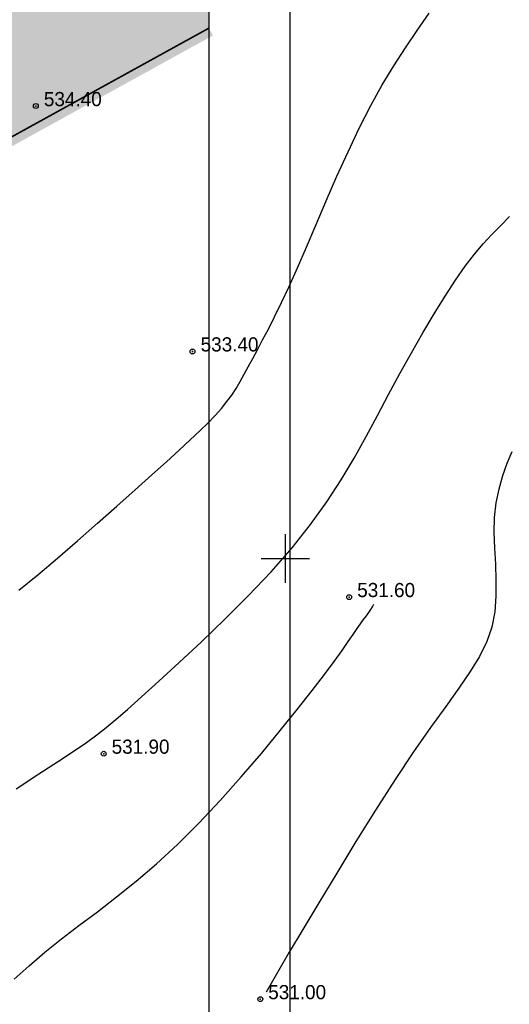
# Model space of a CAD drawing. Extents: x 10527 to 38813, y 13847 to 37526.
# Tile 76 of 256: x 35869 to 35899, y 35785 to 35846. Entities that reach past the tile are written whole.
import ezdxf

# ---------------------------------------------------------------- set-up
doc = ezdxf.new("R2010")
doc.units = 0
doc.header["$LTSCALE"] = 0.5
doc.header["$MEASUREMENT"] = 0
doc.header["$PDMODE"] = 32
doc.header["$PDSIZE"] = 0.3
doc.linetypes.add('CONTI', pattern=[0])
doc.linetypes.add('GOST2.303 6', pattern=[12, 8, -1.5, 1, -1.5])
for name, color, linetype in [('(004) Точки рельефа', 7, 'Continuous'), ('(007) Здания', 7, 'Continuous'), ('GORIZDEFAULT', 32, 'CONTI'), ('PI_TTDEFAULT', 5, 'CONTI'), ('SETKR', 2, 'CONTI')]:
    doc.layers.add(name, color=color, linetype=linetype)
doc.layers.add('(032) Горизонтали утолщенные', color=32, linetype='Continuous', lineweight=30)
doc.layers.add('.', color=7, linetype='Continuous', lineweight=15)
doc.styles.add('D-431', font='txt')

# ---------------------------------------------------------------- blocks, each defined once
blk = doc.blocks.new('BL_333')
at = {"color": 0}
for p, q in [((0, -1.5), (0, 1.5)), ((-1.5, 0), (1.5, 0))]:
    blk.add_line(p, q, dxfattribs=at)

msp = doc.modelspace()

# ---------------------------------------------------------------- hatches: boundary and pattern name
at = {"layer": '.', "ltscale": 0.149071}
h = msp.add_hatch(color=256, dxfattribs=at)
h.dxf.hatch_style = 1
h.set_gradient(color1=(51, 204, 0), color2=(51, 204, 0), tint=1)
h.paths.add_polyline_path([(35880.451, 35862.518), (35880.451, 35868.272), (35798.547, 35823.145), (35798.547, 35823.145), (35737.505, 35789.501), (35737.5, 35789.51), (35727.3, 35799.38), (35724.054, 35797.593), (35735.469, 35786.633, 0.328259), (35741.345, 35785.861)])
h.paths.add_polyline_path([(35880.451, 35868.272), (35880.451, 35872.794), (35842.711, 35851.996), (35816.436, 35837.517), (35796.64, 35826.609), (35798.547, 35823.145)])
h.paths.add_polyline_path([(35754.636, 35798.164), (35757.277, 35799.617), (35756.91, 35801.108), (35754.269, 35799.655)], flags=24)
h.paths.add_polyline_path([(35749.391, 35795.276), (35752.032, 35796.73), (35751.665, 35798.221), (35749.024, 35796.767)], flags=24)
h.paths.add_polyline_path([(35742.933, 35791.721), (35745.523, 35793.147), (35745.156, 35794.638), (35742.566, 35793.212)], flags=24)
h.paths.add_polyline_path([(35738.712, 35789.398), (35741.353, 35790.851), (35740.986, 35792.342), (35738.345, 35790.888)], flags=24)
h.paths.add_polyline_path([(35760.391, 35801.332), (35763.082, 35802.813), (35762.715, 35804.304), (35760.024, 35802.822)], flags=24)
h.paths.add_polyline_path([(35765.2, 35803.979), (35767.841, 35805.433), (35767.474, 35806.924), (35764.833, 35805.47)], flags=24)
h.paths.add_polyline_path([(35768.674, 35805.891), (35771.315, 35807.345), (35770.947, 35808.836), (35768.307, 35807.382)], flags=24)
h.paths.add_polyline_path([(35755.379, 35794.455), (35759.02, 35796.46), (35758.653, 35797.951), (35755.012, 35795.946)], flags=24)
h.paths.add_polyline_path([(35783.142, 35813.116), (35787.501, 35815.541), (35786.995, 35817.558), (35782.636, 35815.132)], flags=24)
edge = h.paths.add_edge_path(flags=17)
edge.add_line((35756.395, 35801.957), (35758.6, 35798.138))
edge.add_line((35758.6, 35798.138), (35756.04, 35796.66))
edge.add_line((35756.04, 35796.66), (35753.835, 35800.479))
edge.add_line((35753.835, 35800.479), (35756.395, 35801.957))
edge.add_line((35755.65, 35801.836), (35755.83, 35801.524))
edge.add_line((35755.667, 35803.459), (35755.65, 35801.836))
edge.add_line((35755.461, 35803.461), (35755.68, 35804.696))
edge.add_line((35755.68, 35804.696), (35755.874, 35803.456))
edge.add_line((35755.874, 35803.456), (35755.461, 35803.461))
edge.add_line((35753.124, 35802.367), (35755.65, 35801.836))
edge.add_line((35753.082, 35802.166), (35751.913, 35802.622))
edge.add_line((35751.913, 35802.622), (35753.166, 35802.569))
edge.add_line((35753.166, 35802.569), (35753.082, 35802.166))
h.paths.add_polyline_path([(35791.853, 35821.981), (35791.854, 35819.315), (35793.639, 35818.837), (35793.639, 35821.503)], flags=25)
h.paths.add_polyline_path([(35760.707, 35804.11), (35760.708, 35801.444), (35762.493, 35800.966), (35762.493, 35803.632)], flags=25)
h.paths.add_polyline_path([(35738.428, 35791.831), (35738.429, 35789.165), (35740.214, 35788.687), (35740.214, 35791.353)], flags=25)
h = msp.add_hatch(color=256, dxfattribs=at)
h.dxf.hatch_style = 1
h.set_gradient(color1=(51, 204, 0), color2=(51, 204, 0), tint=1)
h.paths.add_polyline_path([(35744.241, 35780.606, -0.328259), (35731.314, 35782.305), (35669.121, 35842.016), (35669.121, 35829.54), (35735.134, 35766.161, -0.505731), (35736.378, 35765.997), (35880.451, 35845.391), (35880.451, 35855.667)])

# ---------------------------------------------------------------- linework, layer by layer
at = {"layer": '(007) Здания', "color": 18, "true_color": 0x000000, "elevation": -539}
for points in [[(35664.121, 35892.834), (35885.451, 35892.834), (35885.451, 35752.296), (35664.121, 35752.296)], [(35669.121, 35887.834), (35880.451, 35887.834), (35880.451, 35757.296), (35669.121, 35757.296)]]:
    msp.add_lwpolyline(points, close=True, dxfattribs=at)
at = {"layer": '(032) Горизонтали утолщенные', "color": 32}
msp.add_polyline3d([(35868.54, 35798.39, -7), (35869.94, 35799.3, -7), (35871.15, 35800.09, -7), (35872.12, 35800.72, -7), (35872.88, 35801.24, -7), (35873.52, 35801.71, -7), (35874.11, 35802.17, -7), (35874.72, 35802.68, -7), (35875.42, 35803.29, -7), (35876.28, 35804.06, -7), (35877.36, 35805.03, -7), (35878.62, 35806.18, -7), (35880, 35807.47, -7), (35881.44, 35808.86, -7), (35882.89, 35810.31, -7), (35884.3, 35811.8, -7), (35885.59, 35813.28, -7), (35886.73, 35814.71, -7), (35887.74, 35816.11, -7), (35888.63, 35817.48, -7), (35889.43, 35818.82, -7), (35890.17, 35820.15, -7), (35890.87, 35821.45, -7), (35891.56, 35822.76, -7), (35892.26, 35824.05, -7), (35892.97, 35825.33, -7), (35893.68, 35826.56, -7), (35894.37, 35827.74, -7), (35895.05, 35828.83, -7), (35895.69, 35829.82, -7), (35896.3, 35830.69, -7), (35896.87, 35831.43, -7), (35897.41, 35832.06, -7), (35897.94, 35832.63, -7), (35898.48, 35833.18, -7), (35899.04, 35833.75, -7)], dxfattribs=at)
at = {"color": 1, "linetype": 'GOST2.303 6', "lineweight": 30, "const_width": 1.035, "elevation": -539}
msp.add_lwpolyline([(35880.451, 35845.391), (35735.696, 35765.621), (35669.121, 35829.54)], dxfattribs=at)
at = {"ltscale": 0.149071, "const_width": 0.1, "elevation": -539}
msp.add_lwpolyline([(35669.121, 35829.54), (35735.696, 35765.621), (35880.451, 35845.391)], dxfattribs=at)
at = {"layer": 'GORIZDEFAULT', "color": 32}
for points in [[(35868.71, 35810.66, -6), (35869.87, 35811.61, -6), (35871.09, 35812.64, -6), (35872.33, 35813.71, -6), (35873.57, 35814.79, -6), (35874.76, 35815.85, -6), (35875.89, 35816.86, -6), (35876.92, 35817.78, -6), (35877.83, 35818.6, -6), (35878.62, 35819.31, -6), (35879.3, 35819.94, -6), (35879.9, 35820.5, -6), (35880.41, 35821, -6), (35880.85, 35821.46, -6), (35881.23, 35821.89, -6), (35881.57, 35822.31, -6), (35881.86, 35822.72, -6), (35882.14, 35823.13, -6), (35882.39, 35823.56, -6), (35882.64, 35824, -6), (35882.89, 35824.47, -6), (35883.16, 35824.97, -6), (35883.45, 35825.51, -6), (35883.77, 35826.12, -6), (35884.13, 35826.79, -6), (35884.51, 35827.56, -6), (35884.94, 35828.43, -6), (35885.41, 35829.43, -6), (35885.92, 35830.57, -6), (35886.48, 35831.85, -6), (35887.08, 35833.25, -6), (35887.71, 35834.73, -6), (35888.37, 35836.24, -6), (35889.06, 35837.75, -6), (35889.75, 35839.22, -6), (35890.46, 35840.61, -6), (35891.17, 35841.88, -6), (35891.88, 35843.07, -6), (35892.6, 35844.18, -6), (35893.33, 35845.25, -6), (35894.07, 35846.31, -6)], [(35899.17, 35819.2, -8), (35898.87, 35818.48, -8), (35898.6, 35817.72, -8), (35898.37, 35816.91, -8), (35898.19, 35816.06, -8), (35898.09, 35815.16, -8), (35898.07, 35814.22, -8), (35898.1, 35813.25, -8), (35898.16, 35812.27, -8), (35898.2, 35811.28, -8), (35898.2, 35810.29, -8), (35898.13, 35809.32, -8), (35897.95, 35808.38, -8), (35897.64, 35807.48, -8), (35897.19, 35806.57, -8), (35896.61, 35805.63, -8), (35895.91, 35804.61, -8), (35895.09, 35803.47, -8), (35894.15, 35802.17, -8), (35893.11, 35800.67, -8), (35891.97, 35798.95, -8), (35890.76, 35797.07, -8), (35889.54, 35795.12, -8), (35888.36, 35793.18, -8), (35887.24, 35791.34, -8), (35886.25, 35789.68, -8), (35885.42, 35788.29, -8), (35884, 35785.82, -8)], [(35868.42, 35786.62, -7.5), (35869.35, 35787.45, -7.5), (35870.32, 35788.29, -7.5), (35871.34, 35789.11, -7.5), (35872.42, 35789.94, -7.5), (35873.56, 35790.79, -7.5), (35874.73, 35791.7, -7.5), (35875.95, 35792.68, -7.5), (35877.21, 35793.75, -7.5), (35878.51, 35794.94, -7.5), (35879.83, 35796.26, -7.5), (35881.15, 35797.67, -7.5), (35882.45, 35799.12, -7.5), (35883.7, 35800.57, -7.5), (35884.86, 35801.98, -7.5), (35885.91, 35803.29, -7.5), (35886.83, 35804.45, -7.5), (35887.59, 35805.44, -7.5), (35888.2, 35806.26, -7.5), (35888.69, 35806.93, -7.5), (35889.07, 35807.48, -7.5), (35889.37, 35807.92, -7.5), (35889.62, 35808.28, -7.5), (35889.82, 35808.58, -7.5), (35890.02, 35808.84, -7.5), (35890.19, 35809.07, -7.5), (35890.34, 35809.28, -7.5), (35890.46, 35809.46, -7.5), (35890.57, 35809.63, -7.5), (35890.64, 35809.79, -7.5)]]:
    msp.add_polyline3d(points, dxfattribs=at)
at = {"layer": 'PI_TTDEFAULT', "color": 5}
for p in [(35869.75, 35840.58, -4.6), (35879.44, 35825.41, -5.6), (35889.12, 35810.23, -7.4), (35873.95, 35800.55, -7.1), (35883.63, 35785.38, -8)]:
    msp.add_point(p, dxfattribs=at)

# ---------------------------------------------------------------- block references
at = {"layer": 'SETKR', "color": 92}
msp.add_blockref('BL_333', (35885.18, 35812.62, -539), dxfattribs=at)

# ---------------------------------------------------------------- texts
at = {"layer": '(004) Точки рельефа', "style": 'D-431'}
for s, p in [('534.40', (35870.25, 35840.57, -539)), ('533.40', (35879.94, 35825.41, -539)), ('531.60', (35889.62, 35810.23, -539)), ('531.90', (35874.44, 35800.55, -539)), ('531.00', (35884.12, 35785.38, -539))]:
    msp.add_text(s, height=0.875, dxfattribs=at).set_placement(p)

doc.saveas('drawing.dxf')
